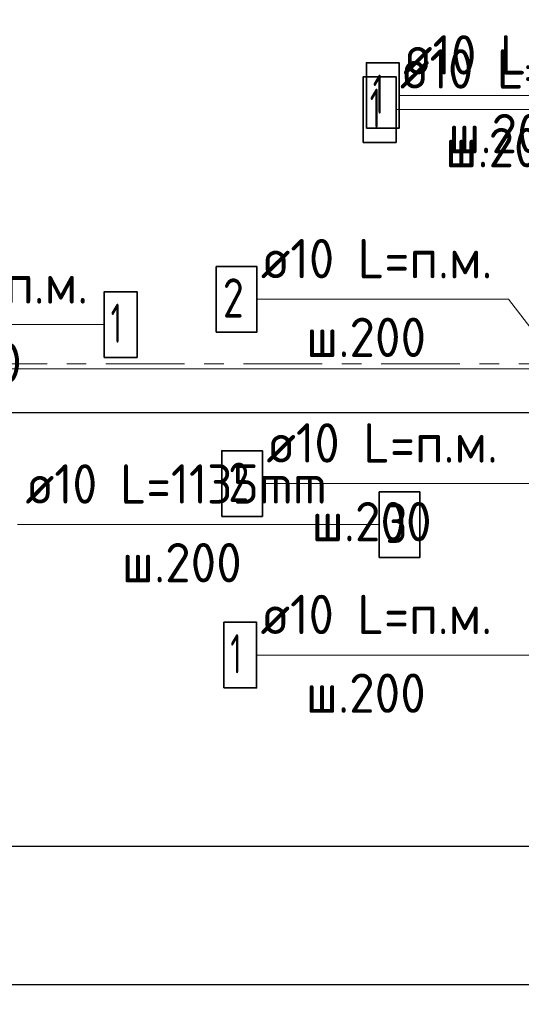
# Model space of a CAD drawing. Header units: metres. Extents: x -38 to 100, y -15 to 21.
# Tile 32 of 246: x 45.23 to 47.78, y -3.26 to 1.75. Entities that reach past the tile are written whole.
import ezdxf

# ---------------------------------------------------------------- set-up
doc = ezdxf.new("R2010")
doc.units = ezdxf.units.M
doc.header["$PDMODE"] = 65
doc.linetypes.add('______11', pattern=[0.5, 0.4, -0.05, 0, -0.05])
doc.linetypes.add('______5', pattern=[1.1, 0.8, -0.1, 0.1, -0.1])
for name, color, linetype, lineweight in [('XR$1$Осевая линия (1)', 7, '______5', 13), ('XR$1$Размерная линия (1)', 7, 'Continuous', 13), ('XR$5$Арм. стержнями верхней зоны', 180, 'Continuous', 35), ('XR$5$Арм. стержнями нижней зоны', 180, 'Continuous', 35), ('XR$5$Арм.стержн. Арматура края', 96, 'Continuous', 35), ('XR$5$Общий слой (1)_1', 7, 'Continuous', 13), ('XR$5$Перекрытие (1)', 7, 'Continuous', 35), ('XR$7$Арм. стержнями верхней зоны', 180, 'Continuous', 35), ('XR$7$Арм. стержнями нижней зоны', 180, 'Continuous', 35), ('XR$7$Общий слой (1)_1', 7, 'Continuous', 13), ('XR$7$Перекрытие (1)', 7, 'Continuous', 35)]:
    doc.layers.add(name, color=color, linetype=linetype, lineweight=lineweight)
doc.styles.add('ISOCPEUR', font='txt')
doc.dimstyles.new('DIMSTYLE_3', dxfattribs={"dimtxt": 0.2, "dimasz": 0.2, "dimexe": 0, "dimexo": 0, "dimgap": 0.1, "dimtad": 2, "dimdec": 0, "dimlfac": 1000, "dimrnd": 5, "dimzin": 12, "dimdsep": 46, "dimtxsty": 'ISOCPEUR', "dimblk1": 'ALL_ML_STRICH', "dimblk2": 'ALL_ML_STRICH', "dimsah": 1, "dimcen": 0, "dimclrd": 7, "dimclre": 256, "dimclrt": 7, "dimadec": 0, "dimazin": 0, "dimtfac": 1, "dimtdec": 0, "dimtix": 1, "dimtmove": 2, "dimatfit": 3, "dimfxl": 0, "dimtzin": 0, "dimlwd": 0, "dimlwe": -3, "dimarcsym": 0})

# ---------------------------------------------------------------- blocks, each defined once
blk = doc.blocks.new('ALL_ML_STRICH')
at = {"color": 0, "linetype": 'ByBlock', "lineweight": -2}
for p, q in [((-0.3, -0.3), (0.3, 0.3)), ((0, -0.5), (0, 0.5)), ((-1, 0), (0.5, 0))]:
    blk.add_line(p, q, dxfattribs=at)
blk = doc.blocks.new('*D11')
at = {"layer": 'DEFPOINTS', "color": 7, "linetype": 'Continuous', "lineweight": 13, "transparency": 33554687}
for p in [(0.5, -3.1033), (61.6, -3.1401), (0.5, -3.1563)]:
    blk.add_point(p, dxfattribs=at)
at = {"layer": 'XR$1$Размерная линия (1)', "color": 9, "linetype": 'Continuous', "lineweight": -2, "true_color": 0xc7c7c7, "transparency": 33554687}
for p, q in [((0.5, -3.1233), (0.5, -3.1563)), ((61.6, -3.1563), (61.6, -3.1563))]:
    blk.add_line(p, q, dxfattribs=at)
at = {"layer": 'XR$1$Размерная линия (1)', "color": 7, "linetype": 'Continuous', "lineweight": -2, "transparency": 33554687}
blk.add_line((0.5, -3.1563), (61.6, -3.1563), dxfattribs=at)
at = {"layer": 'XR$1$Размерная линия (1)', "color": 7, "linetype": 'Continuous', "lineweight": 13, "transparency": 33554687, "xscale": 0.2, "yscale": 0.2, "zscale": 0.2, "rotation": 180}
blk.add_blockref('ALL_ML_STRICH', (0.5, -3.1563), dxfattribs=at)
at = {"layer": 'XR$1$Размерная линия (1)', "color": 7, "linetype": 'Continuous', "lineweight": 13, "transparency": 33554687, "xscale": 0.2, "yscale": 0.2, "zscale": 0.2}
blk.add_blockref('ALL_ML_STRICH', (61.6, -3.1563), dxfattribs=at)
at = {"layer": 'XR$1$Размерная линия (1)', "color": 7, "linetype": 'Continuous', "lineweight": 13, "transparency": 33554687, "insert": (31.1, -3.0063), "char_height": 0.2, "width": 1, "attachment_point": 5, "style": 'ISOCPEUR'}
blk.add_mtext('\\A1;{61100}', dxfattribs=at)
blk = doc.blocks.new('*D22')
at = {"layer": 'DEFPOINTS', "color": 7, "linetype": 'Continuous', "lineweight": 13, "transparency": 33554687}
for p in [(41.45, -1.5748), (48.15, -1.6059), (41.45, -2.452)]:
    blk.add_point(p, dxfattribs=at)
at = {"layer": 'XR$1$Размерная линия (1)', "color": 9, "linetype": 'Continuous', "lineweight": -2, "true_color": 0xc7c7c7, "transparency": 33554687}
for p, q in [((41.45, -1.5948), (41.45, -2.452)), ((48.15, -1.6259), (48.15, -2.452))]:
    blk.add_line(p, q, dxfattribs=at)
at = {"layer": 'XR$1$Размерная линия (1)', "color": 7, "linetype": 'Continuous', "lineweight": -2, "transparency": 33554687}
blk.add_line((41.45, -2.452), (48.15, -2.452), dxfattribs=at)
at = {"layer": 'XR$1$Размерная линия (1)', "color": 7, "linetype": 'Continuous', "lineweight": 13, "transparency": 33554687, "xscale": 0.2, "yscale": 0.2, "zscale": 0.2, "rotation": 180}
blk.add_blockref('ALL_ML_STRICH', (41.45, -2.452), dxfattribs=at)
at = {"layer": 'XR$1$Размерная линия (1)', "color": 7, "linetype": 'Continuous', "lineweight": 13, "transparency": 33554687, "xscale": 0.2, "yscale": 0.2, "zscale": 0.2}
blk.add_blockref('ALL_ML_STRICH', (48.15, -2.452), dxfattribs=at)
at = {"layer": 'XR$1$Размерная линия (1)', "color": 7, "linetype": 'Continuous', "lineweight": 13, "transparency": 33554687, "insert": (44.81, -2.302), "char_height": 0.2, "width": 0.8, "attachment_point": 5, "style": 'ISOCPEUR'}
blk.add_mtext('\\A1;{6700}', dxfattribs=at)

msp = doc.modelspace()

# ---------------------------------------------------------------- linework, layer by layer
at = {"layer": 'XR$1$Осевая линия (1)', "color": 253, "linetype": '______11', "lineweight": 13, "true_color": 0xa0a0a0, "transparency": 33554687}
msp.add_line((-2.63, 0), (62.6, 0), dxfattribs=at)
at = {"layer": 'XR$5$Арм. стержнями верхней зоны', "color": 7, "linetype": 'Continuous', "lineweight": 13, "transparency": 33554687}
for p, q in [((46.4379, 0.3278), (47.7179, 0.3278)), ((47.7179, 0.3278), (48.325, -0.4598))]:
    msp.add_line(p, q, dxfattribs=at)
at = {"layer": 'XR$5$Арм. стержнями верхней зоны', "color": 7, "linetype": 'Continuous', "lineweight": 35, "transparency": 33554687}
msp.add_lwpolyline([(46.2313, 0.1612), (46.4379, 0.1612), (46.4379, 0.4945), (46.2313, 0.4945), (46.2313, 0.1612)], dxfattribs=at)
at = {"layer": 'XR$5$Арм. стержнями нижней зоны', "color": 7, "linetype": 'Continuous', "lineweight": 13, "transparency": 33554687}
for p, q in [((47.1613, 1.3637), (48.4413, 1.3637)), ((44.3811, 0.1994), (45.6611, 0.1994))]:
    msp.add_line(p, q, dxfattribs=at)
at = {"layer": 'XR$5$Арм. стержнями нижней зоны', "color": 7, "linetype": 'Continuous', "lineweight": 35, "transparency": 33554687}
for points in [[(46.9946, 1.1971), (47.1613, 1.1971), (47.1613, 1.5304), (46.9946, 1.5304), (46.9946, 1.1971)], [(45.6611, 0.0328), (45.8278, 0.0328), (45.8278, 0.3661), (45.6611, 0.3661), (45.6611, 0.0328)]]:
    msp.add_lwpolyline(points, dxfattribs=at)
at = {"layer": 'XR$5$Арм.стержн. Арматура края', "color": 7, "linetype": 'Continuous', "lineweight": 13, "transparency": 33554687}
msp.add_line((45.2202, -0.8177), (47.0602, -0.8177), dxfattribs=at)
at = {"layer": 'XR$5$Арм.стержн. Арматура края', "color": 7, "linetype": 'Continuous', "lineweight": 35, "transparency": 33554687}
msp.add_lwpolyline([(47.0602, -0.9844), (47.2669, -0.9844), (47.2669, -0.6511), (47.0602, -0.6511), (47.0602, -0.9844)], dxfattribs=at)
at = {"layer": 'XR$5$Общий слой (1)_1', "color": 7, "linetype": 'Continuous', "lineweight": 13, "transparency": 33554687}
msp.add_lwpolyline([(32.9919, 8.3849), (32.9919, -0.0251), (61.8219, -0.0251)], dxfattribs=at)
at = {"layer": 'XR$5$Перекрытие (1)', "color": 7, "linetype": 'Continuous', "lineweight": 25, "transparency": 33554687}
msp.add_line((61.85, -0.2498), (44.7, -0.2498), dxfattribs=at)
at = {"layer": 'XR$7$Арм. стержнями верхней зоны', "color": 7, "linetype": 'Continuous', "lineweight": 13, "transparency": 33554687}
for p, q in [((46.4659, -0.6091), (47.7459, -0.6091)), ((47.7459, -0.6091), (48.325, -0.6091))]:
    msp.add_line(p, q, dxfattribs=at)
at = {"layer": 'XR$7$Арм. стержнями верхней зоны', "color": 7, "linetype": 'Continuous', "lineweight": 35, "transparency": 33554687}
msp.add_lwpolyline([(46.2593, -0.7757), (46.4659, -0.7757), (46.4659, -0.4424), (46.2593, -0.4424), (46.2593, -0.7757)], dxfattribs=at)
at = {"layer": 'XR$7$Арм. стержнями нижней зоны', "color": 7, "linetype": 'Continuous', "lineweight": 13, "transparency": 33554687}
for p, q in [((47.1456, 1.2923), (48.4256, 1.2923)), ((46.4363, -1.4811), (47.7163, -1.4811)), ((47.7163, -1.4811), (49.725, -1.4811))]:
    msp.add_line(p, q, dxfattribs=at)
at = {"layer": 'XR$7$Арм. стержнями нижней зоны', "color": 7, "linetype": 'Continuous', "lineweight": 35, "transparency": 33554687}
for points in [[(46.9789, 1.1256), (47.1456, 1.1256), (47.1456, 1.4589), (46.9789, 1.4589), (46.9789, 1.1256)], [(46.2696, -1.6478), (46.4363, -1.6478), (46.4363, -1.3144), (46.2696, -1.3144), (46.2696, -1.6478)]]:
    msp.add_lwpolyline(points, dxfattribs=at)
at = {"layer": 'XR$7$Общий слой (1)_1', "color": 7, "linetype": 'Continuous', "lineweight": 13, "transparency": 33554687}
msp.add_lwpolyline([(32.9919, 8.3849), (32.9919, -0.0251), (61.8219, -0.0251)], dxfattribs=at)
at = {"layer": 'XR$7$Перекрытие (1)', "color": 7, "linetype": 'Continuous', "lineweight": 25, "transparency": 33554687}
msp.add_line((61.85, -0.2498), (32.725, -0.2498), dxfattribs=at)

# ---------------------------------------------------------------- texts
at = {"layer": 'XR$5$Арм. стержнями верхней зоны', "color": 7, "linetype": 'Continuous', "lineweight": 25, "transparency": 33554687, "char_height": 0.2, "attachment_point": 7, "style": 'ISOCPEUR'}
for s, insert, width in [('\\W0.94;ø10 L=п.м.', (46.4579, 0.4345), 1.333221), ('\\W0.78;2', (46.2646, 0.2345), 0.217605), ('\\W0.95;ш.200 ', (46.6879, 0.0345), 0.874664)]:
    msp.add_mtext(s, dxfattribs=dict(at, insert=insert, width=width))
at = {"layer": 'XR$5$Арм. стержнями нижней зоны', "color": 7, "linetype": 'Continuous', "lineweight": 25, "transparency": 33554687, "char_height": 0.2, "attachment_point": 7, "style": 'ISOCPEUR'}
for s, insert, width in [('\\W0.94;ø10 L=п.м.', (47.1813, 1.4704), 1.333221), ('\\W0.56;1', (47.0279, 1.2704), 0.155556), ('\\W0.95;ш.200 ', (47.4113, 1.0704), 0.874664), ('\\W0.94;ø10 L=п.м.', (44.4011, 0.3061), 1.333221), ('\\W0.56;1', (45.6944, 0.1061), 0.155556), ('\\W0.95;ш.200 ', (44.6311, -0.0939), 0.874664)]:
    msp.add_mtext(s, dxfattribs=dict(at, insert=insert, width=width))
at = {"layer": 'XR$5$Арм.стержн. Арматура края', "color": 7, "linetype": 'Continuous', "lineweight": 25, "transparency": 33554687, "char_height": 0.2, "attachment_point": 7, "style": 'ISOCPEUR'}
for s, insert, width in [('\\W0.92;ø10 L=1135mm ', (45.2602, -0.7111), 1.871128), ('\\W0.78;3', (47.0936, -0.9111), 0.217605), ('\\W0.95;ш.200 ', (45.7502, -1.1111), 0.874664)]:
    msp.add_mtext(s, dxfattribs=dict(at, insert=insert, width=width))
at = {"layer": 'XR$7$Арм. стержнями верхней зоны', "color": 7, "linetype": 'Continuous', "lineweight": 25, "transparency": 33554687, "char_height": 0.2, "attachment_point": 7, "style": 'ISOCPEUR'}
for s, insert, width in [('\\W0.94;ø10 L=п.м.', (46.4859, -0.5024), 1.333221), ('\\W0.78;2', (46.2926, -0.7024), 0.217605), ('\\W0.95;ш.200 ', (46.7159, -0.9024), 0.874664)]:
    msp.add_mtext(s, dxfattribs=dict(at, insert=insert, width=width))
at = {"layer": 'XR$7$Арм. стержнями нижней зоны', "color": 7, "linetype": 'Continuous', "lineweight": 25, "transparency": 33554687, "char_height": 0.2, "attachment_point": 7, "style": 'ISOCPEUR'}
for s, insert, width in [('\\W0.94;ø10 L=п.м.', (47.1656, 1.3989), 1.333221), ('\\W0.56;1', (47.0122, 1.1989), 0.155556), ('\\W0.95;ш.200 ', (47.3956, 0.9989), 0.874664), ('\\W0.94;ø10 L=п.м.', (46.4563, -1.3744), 1.333221), ('\\W0.56;1', (46.3029, -1.5744), 0.155556), ('\\W0.95;ш.200 ', (46.6863, -1.7744), 0.874664)]:
    msp.add_mtext(s, dxfattribs=dict(at, insert=insert, width=width))

# ---------------------------------------------------------------- dimensions: what is measured, and where the dimension line sits
at = {"layer": 'XR$1$Размерная линия (1)', "color": 7, "linetype": 'Continuous', "lineweight": 13, "transparency": 33554687}
for base, p1, p2, picture, middle in [((48.15, -2.452), (41.45, -1.5948), (48.15, -1.6259), '*D22', (44.81, -2.302)), ((61.6, -3.1563), (0.5, -3.1233), (61.6, -3.1563), '*D11', (31.1, -3.0063))]:
    dim = msp.add_linear_dim(base=base, p1=p1, p2=p2, dimstyle='DIMSTYLE_3', override={"dimpost": '<>', "dimclrd": 7, "dimclre": 9, "dimclrt": 7, "dimlwd": 0, "dimlwe": 65533}, dxfattribs=at)
    dim.commit()
    dim.dimension.update_dxf_attribs({"geometry": picture, "text_midpoint": middle, "dimtype": 160})

doc.saveas('drawing.dxf')
